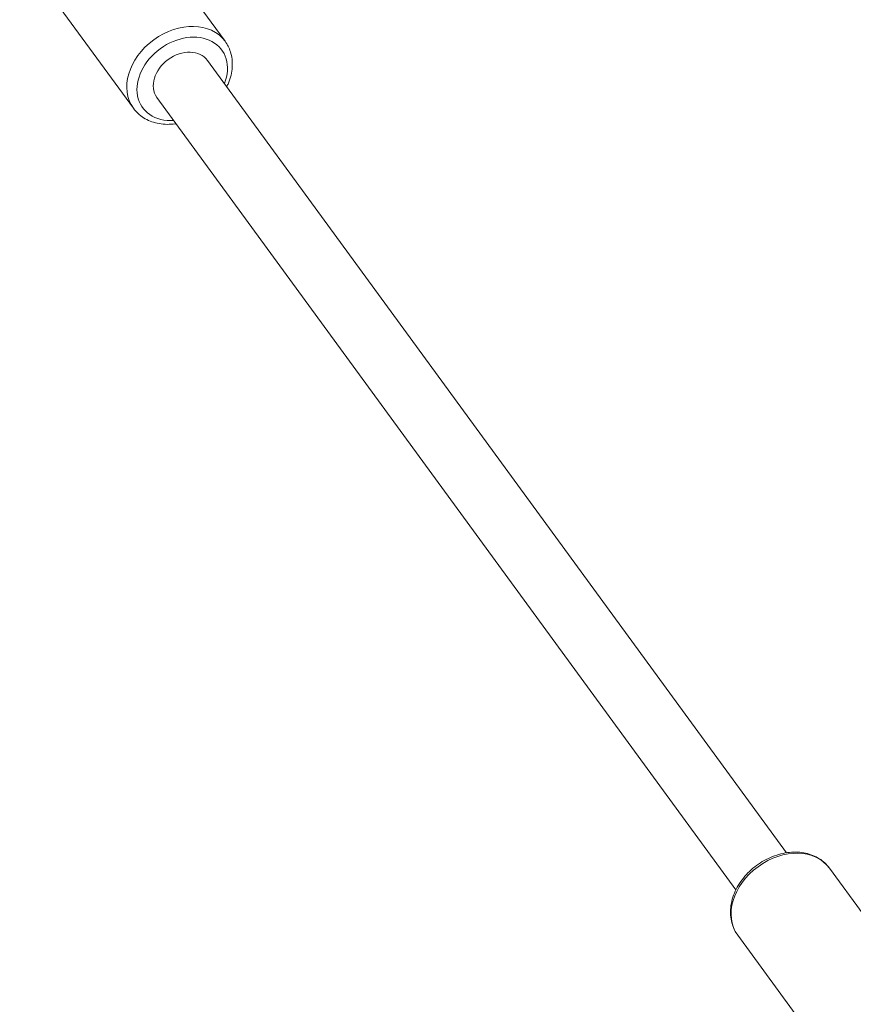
# Model space of a CAD drawing. Extents: x 5477758 to 5478338, y 5918274 to 5918502.
# Tile 112 of 121: x 5477951.072 to 5477951.285, y 5918463.409 to 5918463.66. Entities that reach past the tile are written whole.
import ezdxf

# ---------------------------------------------------------------- set-up
doc = ezdxf.new("R2010")
doc.units = 0
doc.layers.get('0').update_dxf_attribs({"color": 8, "linetype": 'CONTINUOUS', "lineweight": 13})
doc.layers.add('0_PROJEKTOWANE ZABAWKI', color=8, linetype='CONTINUOUS', lineweight=0)

# ---------------------------------------------------------------- blocks, each defined once
blk = doc.blocks.new('zw$CEC1')
for p, q in [((1022.637552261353, -700.9977921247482), (1023.974864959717, -700.427937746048)), ((1023.774388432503, -703.6656758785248), (1028.300260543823, -701.7371155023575)), ((998.9528788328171, -711.7968354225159), (1022.006628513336, -701.9731932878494)), ((999.5800987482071, -713.2687712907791), (1022.633848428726, -703.4451291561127)), ((997.0306441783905, -711.9093837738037), (998.5789688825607, -711.2496130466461)), ((995.1899328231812, -715.84605717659), (999.7158049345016, -713.9174968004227))]:
    blk.add_line(p, q)
for centre, major_axis, ratio, start_param, end_param in [((1023.205970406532, -702.3317339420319), (0.5684180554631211, -1.333941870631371), 0.762217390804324, 3.141592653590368, 6.283185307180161), ((999.1473869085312, -712.5835548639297), (-0.5684180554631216, 1.333941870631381), 0.7622173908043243, 6.278319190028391e-13, 3.141592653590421), ((999.2664887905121, -712.5328032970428), (0.4900155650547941, -1.149949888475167), 0.7622173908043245, 2.265294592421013, 7.159483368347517), ((999.2664887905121, -712.5328032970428), (-0.3136099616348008, 0.7359679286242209), 0.7622173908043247, 6.410728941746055e-13, 3.141592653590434)]:
    blk.add_ellipse(centre, major_axis=major_axis, ratio=ratio, start_param=start_param, end_param=end_param)
for points, knots in [([(1022.637552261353, -700.9977921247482), (1022.528357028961, -701.0443223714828), (1022.42836689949, -701.1121031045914), (1022.255161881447, -701.28335916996), (1022.182800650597, -701.3876174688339), (1022.070478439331, -701.6249307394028), (1022.032459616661, -701.7592657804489), (1021.995529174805, -702.0444852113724), (1021.99805521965, -702.1958307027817), (1022.043829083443, -702.4985547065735), (1022.087545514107, -702.6499019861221), (1022.211766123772, -702.936873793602), (1022.292320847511, -703.0724436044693), (1022.482904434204, -703.3140168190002), (1022.592866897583, -703.4200724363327), (1022.831792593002, -703.5902706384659), (1022.960566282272, -703.6549143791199), (1023.221866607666, -703.7330033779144), (1023.354140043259, -703.7481780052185), (1023.58377969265, -703.7290530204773), (1023.682273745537, -703.7049276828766), (1023.774388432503, -703.6656758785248)], [5.026435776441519, 5.026435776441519, 5.026435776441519, 5.026435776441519, 5.31947197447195, 5.31947197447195, 5.621236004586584, 5.621236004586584, 5.940116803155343, 5.940116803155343, 6.270531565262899, 6.270531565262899, 6.60470618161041, 6.60470618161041, 6.939448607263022, 6.939448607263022, 7.273550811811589, 7.273550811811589, 7.603540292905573, 7.603540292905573, 7.920829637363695, 7.920829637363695, 8.168028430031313, 8.168028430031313, 8.168028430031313, 8.168028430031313]), ([(999.7195088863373, -711.4701597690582), (999.6936490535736, -711.4489885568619), (999.667223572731, -711.42877805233), (999.5215646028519, -711.3250184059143), (999.3927910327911, -711.260374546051), (999.1314907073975, -711.1822855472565), (998.9992172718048, -711.1671109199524), (998.7695776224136, -711.1862359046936), (998.6710835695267, -711.2103613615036), (998.5789688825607, -711.2496130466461)], [4.05709036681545, 4.05709036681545, 4.05709036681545, 4.05709036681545, 4.131958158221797, 4.131958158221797, 4.461947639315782, 4.461947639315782, 4.779236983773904, 4.779236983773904, 5.026435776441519, 5.026435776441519, 5.026435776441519, 5.026435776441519]), ([(999.7158049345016, -713.9174968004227), (999.8250002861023, -713.8709666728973), (999.9249904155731, -713.8031858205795), (1000.098195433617, -713.6319298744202), (1000.170556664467, -713.527671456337), (1000.282878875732, -713.2903581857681), (1000.320897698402, -713.1560232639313), (1000.342200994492, -712.9914947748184), (1000.344764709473, -712.9668663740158), (1000.346728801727, -712.9420956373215)], [1.884843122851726, 1.884843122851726, 1.884843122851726, 1.884843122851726, 2.177879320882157, 2.177879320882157, 2.479643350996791, 2.479643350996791, 2.79852414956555, 2.79852414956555, 2.854188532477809, 2.854188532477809, 2.854188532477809, 2.854188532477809])]:
    blk.add_open_spline(points, degree=3, knots=knots)

msp = doc.modelspace()

# ---------------------------------------------------------------- block references
at = {"layer": '0_PROJEKTOWANE ZABAWKI', "xscale": 0.009981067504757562, "yscale": 0.009981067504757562, "zscale": 0.009981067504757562, "rotation": 283.0720937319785}
msp.add_blockref('zw$CEC1', (5477955.785412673, 5918474.969202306), dxfattribs=at)

doc.saveas('drawing.dxf')
